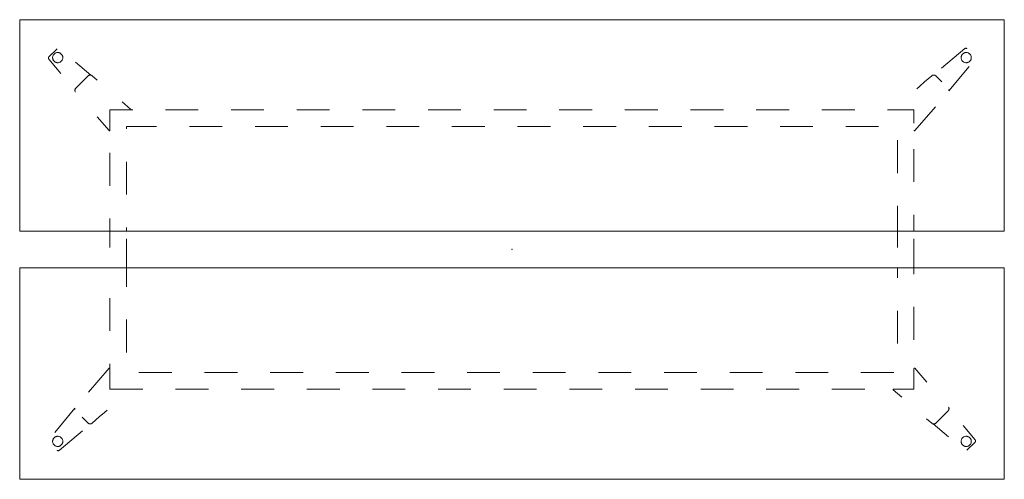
# Model space of a CAD drawing. Header units: metres. Extents: x 0 to 3, y -1.4 to 0.
import ezdxf

# ---------------------------------------------------------------- set-up
doc = ezdxf.new("R2010")
doc.units = ezdxf.units.M
doc.header["$MEASUREMENT"] = 0
doc.linetypes.add('VW-01 Short Dashed', pattern=[0.166624, 0.083312, -0.083312])
doc.layers.add('72_VITRA_INSERT', color=7, linetype='Continuous')
doc.layers.add('72_VITRA_JOYN2_D2_VITRA', color=7, linetype='Continuous', lineweight=5)
doc.layers.add('72_VITRA_JOYN2_D2_VITRA_UNDER', color=252, linetype='VW-01 Short Dashed', lineweight=5)
doc.layers.add('D2SNAP', color=1, linetype='Continuous', lineweight=18, true_color=0xff0000)

# ---------------------------------------------------------------- blocks, each defined once
blk = doc.blocks.new('72_VITRA_JOYN2_D2_JOYN_2_TOUCHDOWN_H110_300X140_GLIDES')
at = {"layer": '72_VITRA_JOYN2_D2_VITRA', "flags": 128}
for points in [[(-1.499997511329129, 0.0557527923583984), (1.499468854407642, 0.0557527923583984), (1.500222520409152, 0.6997850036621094), (-1.499997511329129, 0.6997850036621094)], [(-1.499997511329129, -0.0557527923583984), (1.499468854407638, -0.0557527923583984), (1.500222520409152, -0.6997850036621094), (-1.499997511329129, -0.6997850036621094)]]:
    blk.add_lwpolyline(points, close=True, dxfattribs=at)
at = {"layer": '72_VITRA_JOYN2_D2_VITRA_UNDER', "flags": 128}
for points in [[(-1.386187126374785, 0.6115540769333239), (-1.411104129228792, 0.5866370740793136, 0.3867434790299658), (-1.411422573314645, 0.5799161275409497), (-1.33151769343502, 0.4832405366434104, -0.2529423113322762), (-1.329071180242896, 0.4914417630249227), (-1.291662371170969, 0.5288505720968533, -0.2566041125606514), (-1.283340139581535, 0.5312709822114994), (-1.379439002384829, 0.611849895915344, 0.3887774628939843)], [(1.386187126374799, 0.6115540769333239, 0.3887774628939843), (1.379439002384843, 0.611849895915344), (1.283340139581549, 0.5312709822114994, -0.2566041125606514), (1.291662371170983, 0.5288505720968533), (1.32907118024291, 0.4914417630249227, -0.2529423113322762), (1.331517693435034, 0.4832405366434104), (1.411422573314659, 0.5799161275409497, 0.3867434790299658), (1.411104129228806, 0.5866370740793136), (1.386187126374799, 0.6115540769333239)], [(-1.399641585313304, 0.5845213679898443, 0.9999999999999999), (-1.368613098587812, 0.5845213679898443, 0.9999999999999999), (-1.399641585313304, 0.5845213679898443)], [(1.399641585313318, 0.5845213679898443, 0.9999999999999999), (1.368613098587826, 0.5845213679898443, 0.9999999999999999)], [(-1.224999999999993, 0.42500003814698), (-1.162971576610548, 0.42500003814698, 0.6948255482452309), (-1.161990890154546, 0.4276349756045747), (-1.241530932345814, 0.4963653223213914), (-1.257473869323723, 0.5102242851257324), (-1.27939388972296, 0.5292790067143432, 0.3939100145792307), (-1.291662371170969, 0.5288505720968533), (-1.329071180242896, 0.4914417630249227, 0.3939099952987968), (-1.329499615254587, 0.4791732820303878), (-1.310459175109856, 0.4572696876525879), (-1.296365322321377, 0.4415309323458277), (-1.227632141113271, 0.3619876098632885, 0.6937495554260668), (-1.224999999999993, 0.3629716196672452)], [(1.225000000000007, 0.3629716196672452, 0.6937495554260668), (1.227632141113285, 0.3619876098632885), (1.296365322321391, 0.4415309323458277), (1.31045917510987, 0.4572696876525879), (1.329499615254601, 0.4791732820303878, 0.3939099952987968), (1.32907118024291, 0.4914417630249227), (1.291662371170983, 0.5288505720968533, 0.3939100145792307), (1.279393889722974, 0.5292790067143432), (1.257473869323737, 0.5102242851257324), (1.241530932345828, 0.4963653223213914), (1.16199089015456, 0.4276349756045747, 0.6948255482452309), (1.162971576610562, 0.42500003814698), (1.225000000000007, 0.42500003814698)], [(-1.224999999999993, -0.3629715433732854, 0.6937495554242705), (-1.227632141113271, -0.3619875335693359), (-1.296365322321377, -0.4415308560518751), (-1.310459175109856, -0.4572696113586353), (-1.329499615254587, -0.4791732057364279, 0.3939099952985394), (-1.329071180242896, -0.4914416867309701), (-1.291662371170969, -0.5288504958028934, 0.393910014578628), (-1.27939388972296, -0.5292789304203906), (-1.257473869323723, -0.5102242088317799), (-1.241530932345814, -0.4963652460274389), (-1.161990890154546, -0.4276348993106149, 0.6948255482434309), (-1.162971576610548, -0.4249999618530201), (-1.224999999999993, -0.4249999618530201)], [(1.225000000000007, -0.4249999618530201), (1.162971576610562, -0.4249999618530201, 0.6948255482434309), (1.16199089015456, -0.4276348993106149), (1.241530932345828, -0.4963652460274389), (1.257473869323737, -0.5102242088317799), (1.279393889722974, -0.5292789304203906, 0.3939100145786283), (1.291662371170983, -0.5288504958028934), (1.32907118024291, -0.4914416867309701, 0.3939099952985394), (1.329499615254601, -0.4791732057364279), (1.31045917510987, -0.4572696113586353), (1.296365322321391, -0.4415308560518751), (1.227632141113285, -0.3619875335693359, 0.6937495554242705), (1.225000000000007, -0.3629715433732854)], [(-1.386187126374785, -0.6115540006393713, 0.3887774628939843), (-1.379439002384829, -0.6118498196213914), (-1.283340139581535, -0.5312709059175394, -0.2566041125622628), (-1.291662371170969, -0.5288504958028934), (-1.329071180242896, -0.4914416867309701, -0.252942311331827), (-1.33151769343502, -0.4832404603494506), (-1.411422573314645, -0.5799160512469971, 0.3867434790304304), (-1.411104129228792, -0.5866369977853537), (-1.386187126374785, -0.6115540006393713)], [(1.386187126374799, -0.6115540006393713), (1.411104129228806, -0.5866369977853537, 0.3867434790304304), (1.411422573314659, -0.5799160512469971), (1.331517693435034, -0.4832404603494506, -0.252942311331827), (1.32907118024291, -0.4914416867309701), (1.291662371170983, -0.5288504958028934, -0.2566041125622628), (1.283340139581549, -0.5312709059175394), (1.379439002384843, -0.6118498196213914, 0.3887774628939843)], [(-1.399641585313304, -0.5845212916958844, 0.9999999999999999), (-1.368613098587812, -0.5845212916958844, 0.9999999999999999)], [(1.399641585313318, -0.5845212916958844, 0.9999999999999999), (1.368613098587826, -0.5845212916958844, 0.9999999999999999), (1.399641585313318, -0.5845212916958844)]]:
    blk.add_lwpolyline(points, format="xyb", close=True, dxfattribs=at)
for points in [[(1.175000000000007, 0.0557527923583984), (1.225000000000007, 0.0557527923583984), (1.225000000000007, 0.42500003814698), (-1.224999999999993, 0.42500003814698), (-1.224999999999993, 0.0557527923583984), (-1.174999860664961, 0.0557527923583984), (-1.174999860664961, 0.3749999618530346), (1.175000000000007, 0.3749999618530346)], [(-1.174999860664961, 0.0557527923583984), (-1.224999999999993, 0.0557527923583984), (-1.224999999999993, -0.0557527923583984), (-1.174999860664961, -0.0557527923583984)], [(1.225000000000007, 0.0557527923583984), (1.175000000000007, 0.0557527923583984), (1.175000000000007, -0.0557527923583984), (1.225000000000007, -0.0557527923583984)], [(-1.224999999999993, -0.4249999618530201), (1.225000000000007, -0.4249999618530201), (1.225000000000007, -0.0557527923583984), (1.175000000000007, -0.0557527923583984), (1.175000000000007, -0.3749999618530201), (-1.174999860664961, -0.3749999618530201), (-1.174999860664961, -0.0557527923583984), (-1.224999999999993, -0.0557527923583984)]]:
    blk.add_lwpolyline(points, close=True, dxfattribs=at)
at = {"layer": 'D2SNAP', "linetype": 'Continuous', "lineweight": 5}
for p in [(0, 0), (7.105427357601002e-15, 0), (7.105427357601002e-15, 0), (7.105427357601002e-15, 0)]:
    blk.add_point(p, dxfattribs=at)
blk = doc.blocks.new('72vitra_joyn220C9ADE5056E54724A4F4A7D905B16FA8')
blk.add_blockref('72_VITRA_JOYN2_D2_JOYN_2_TOUCHDOWN_H110_300X140_GLIDES', (1.5, -0.7000000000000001))
blk = doc.blocks.new('XCAD03BD443BC750CE2DF6B5917E79423EED14')
at = {"color": 7}
blk.add_blockref('72vitra_joyn220C9ADE5056E54724A4F4A7D905B16FA8', (0, 0), dxfattribs=at)

msp = doc.modelspace()

# ---------------------------------------------------------------- block references
at = {"layer": '72_VITRA_INSERT'}
msp.add_blockref('XCAD03BD443BC750CE2DF6B5917E79423EED14', (0, 0), dxfattribs=at)

doc.saveas('drawing.dxf')
